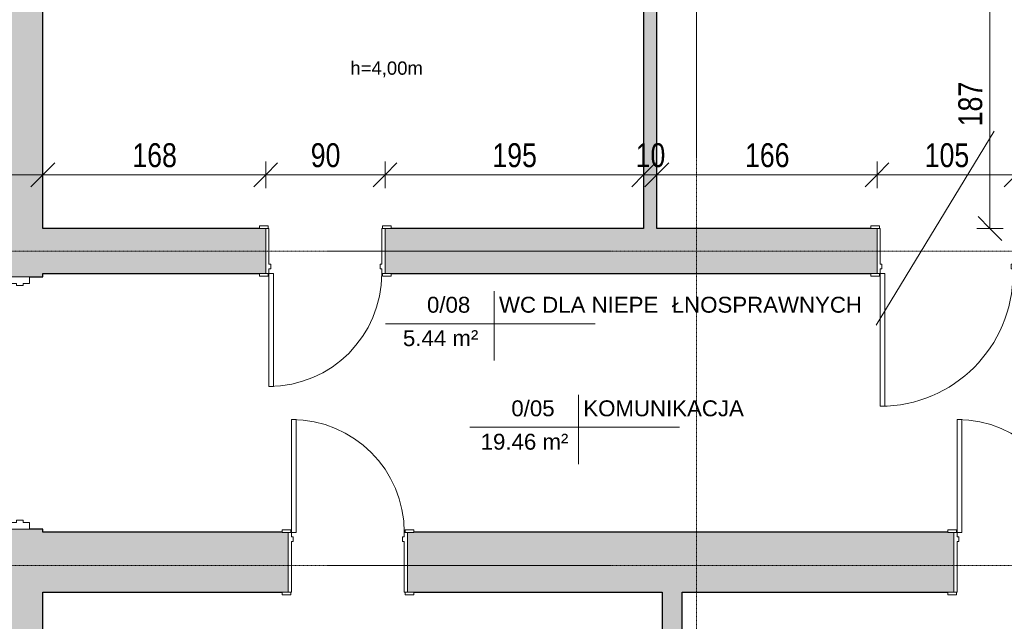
# Model space of a CAD drawing. Header units: centimetres. Extents: x 14727 to 18351, y -10882 to -8514.
# Tile 5 of 20: x 15178 to 15921, y -9648 to -9194. Entities that reach past the tile are written whole.
import ezdxf

# ---------------------------------------------------------------- set-up
doc = ezdxf.new("R2010")
doc.units = ezdxf.units.CM
doc.linetypes.add('Linia siatki', pattern=[0.9925, 0.47, -0.2175, 0.0875, -0.2175])
for name, color, linetype, lineweight in [('A-ANNO-DIMS', 211, 'Continuous', 9), ('A-ANNO-DIMS-100', 211, 'Continuous', 9), ('A-AREA-IDEN', 2, 'Continuous', 9), ('A-DETL-THIN', 151, 'Continuous', 9), ('A-DOOR', 31, 'Continuous', 9), ('A-DOOR-FRAM', 31, 'Continuous', 18), ('A-WALL', 113, 'Continuous', 9), ('A-WALL-PATT', 111, 'Continuous', 25), ('G-ANNO-TEXT', 231, 'Continuous', 9), ('S-GRID', 1, 'Continuous', 9)]:
    doc.layers.add(name, color=color, linetype=linetype, lineweight=lineweight)
doc.styles.add('Arial_1', font='arial.ttf', dxfattribs={"height": 12})
doc.styles.add('Arial_2', font='arial.ttf', dxfattribs={"height": 10})
doc.styles.add('Arial_3', font='arial.ttf', dxfattribs={"width": 0.8, "height": 18})
doc.dimstyles.new('Przekątna_-_1_8_mm_Arial', dxfattribs={"dimscale": 30.48, "dimtxt": 18.364669, "dimasz": 0.590551, "dimexe": 0.328084, "dimexo": 0.0625, "dimgap": 0.016404, "dimtad": 1, "dimdec": 0, "dimdsep": 46, "dimtxsty": 'Arial_3', "dimblk1": 'OBLIQUE', "dimblk2": 'OBLIQUE', "dimsah": 1, "dimcen": 0.09, "dimazin": 0, "dimtfac": 1, "dimtdec": 4, "dimtix": 1, "dimtmove": 0, "dimatfit": 3, "dimfxl": 0.328084, "dimfxlon": 1, "dimtvp": 1, "dimtolj": 1, "dimtzin": 0, "dimarcsym": 2})

# ---------------------------------------------------------------- blocks, each defined once
blk = doc.blocks.new('Drzwi-wewnętrzne-jednoskrzydłowe-dwupanelowe-drewniane - 900 x 2100mm-307294-3b_Poziom parteru inwentaryzacja')
at = {"layer": 'A-DOOR'}
for p, q in [((-49.635, 24.8175), (-43.135, 24.8175)), ((-49.635, 22.8175), (-49.635, 24.8175)), ((-43.135, 22.8175), (-49.635, 22.8175)), ((-43.135, 24.8175), (-43.135, 22.8175)), ((43.135, 24.8175), (49.635, 24.8175)), ((43.135, 22.8175), (43.135, 24.8175)), ((49.635, 22.8175), (43.135, 22.8175)), ((49.635, 24.8175), (49.635, 22.8175)), ((-49.635, -22.1825), (-43.135, -22.1825)), ((-49.635, -24.1825), (-49.635, -22.1825)), ((-43.135, -22.1825), (-43.135, -24.1825)), ((43.135, -22.1825), (49.635, -22.1825)), ((43.135, -24.1825), (43.135, -22.1825)), ((49.635, -22.1825), (49.635, -24.1825)), ((-43.135, -24.1825), (-49.635, -24.1825)), ((49.635, -24.1825), (43.135, -24.1825))]:
    blk.add_line(p, q, dxfattribs=at)
at = {"layer": 'A-DOOR', "lineweight": 18}
for p, q in [((39, -22.1825), (42.5, -22.1825)), ((39, -107.1825), (39, -22.1825)), ((42.5, -22.1825), (42.5, -107.1825)), ((42.5, -107.1825), (39, -107.1825))]:
    blk.add_line(p, q, dxfattribs=at)
at = {"layer": 'A-DOOR'}
blk.add_arc((42.5, -22.1825), 85, 180, 270, dxfattribs=at)
at = {"layer": 'A-DOOR-FRAM'}
for p, q in [((-45, 22.8175), (-42.5, 22.8175)), ((-45, -22.1825), (-45, 22.8175)), ((-42.5, 22.8175), (-42.5, -15.19)), ((42.5, 22.8175), (45, 22.8175)), ((42.5, -15.19), (42.5, 22.8175)), ((45, 22.8175), (45, -22.1825)), ((-42.5, -22.1825), (-45, -22.1825)), ((-42.5, -15.19), (-41.23, -15.19)), ((-42.5, -18.6825), (-42.5, -22.1825)), ((-41.23, -18.6825), (-42.5, -18.6825)), ((-41.23, -15.19), (-41.23, -18.6825)), ((41.23, -15.19), (42.5, -15.19)), ((41.23, -18.6825), (41.23, -15.19)), ((42.5, -18.6825), (41.23, -18.6825)), ((42.5, -22.1825), (42.5, -18.6825)), ((45, -22.1825), (42.5, -22.1825))]:
    blk.add_line(p, q, dxfattribs=at)
blk = doc.blocks.new('Drzwi-wewnętrzne-jednoskrzydłowe-dwupanelowe-drewniane - 900 x 2100mm-310184-3b_Poziom parteru inwentaryzacja')
at = {"layer": 'A-DOOR', "lineweight": 18}
for p, q in [((42.5, 101.6825), (39, 101.6825)), ((39, 101.6825), (39, 16.6825)), ((42.5, 16.6825), (42.5, 101.6825)), ((39, 16.6825), (42.5, 16.6825))]:
    blk.add_line(p, q, dxfattribs=at)
at = {"layer": 'A-DOOR'}
for p, q in [((-43.135, 18.6825), (-49.635, 18.6825)), ((-49.635, 18.6825), (-49.635, 16.6825)), ((-49.635, 16.6825), (-43.135, 16.6825)), ((-43.135, 16.6825), (-43.135, 18.6825)), ((49.635, 18.6825), (43.135, 18.6825)), ((43.135, 18.6825), (43.135, 16.6825)), ((43.135, 16.6825), (49.635, 16.6825)), ((49.635, 16.6825), (49.635, 18.6825)), ((-43.135, -17.3175), (-49.635, -17.3175)), ((-49.635, -17.3175), (-49.635, -19.3175)), ((-49.635, -19.3175), (-43.135, -19.3175)), ((-43.135, -19.3175), (-43.135, -17.3175)), ((49.635, -17.3175), (43.135, -17.3175)), ((43.135, -17.3175), (43.135, -19.3175)), ((43.135, -19.3175), (49.635, -19.3175)), ((49.635, -19.3175), (49.635, -17.3175))]:
    blk.add_line(p, q, dxfattribs=at)
blk.add_arc((42.5, 16.6825), 85, 90, 180, dxfattribs=at)
at = {"layer": 'A-DOOR-FRAM'}
for p, q in [((-42.5, 16.6825), (-45, 16.6825)), ((-45, 16.6825), (-45, -17.3175)), ((-42.5, 13.1825), (-42.5, 16.6825)), ((42.5, 16.6825), (42.5, 13.1825)), ((45, 16.6825), (42.5, 16.6825)), ((45, -17.3175), (45, 16.6825)), ((-41.23, 13.1825), (-42.5, 13.1825)), ((-42.5, -17.3175), (-42.5, 9.69)), ((-42.5, 9.69), (-41.23, 9.69)), ((-41.23, 9.69), (-41.23, 13.1825)), ((42.5, 13.1825), (41.23, 13.1825)), ((41.23, 13.1825), (41.23, 9.69)), ((41.23, 9.69), (42.5, 9.69)), ((42.5, 9.69), (42.5, -17.3175)), ((-45, -17.3175), (-42.5, -17.3175)), ((42.5, -17.3175), (45, -17.3175))]:
    blk.add_line(p, q, dxfattribs=at)
blk = doc.blocks.new('Drzwi-wewnętrzne-jednoskrzydłowe-dwupanelowe-drewniane - 1000 x 2100mm 2-485147-3b_Poziom parteru inwentaryzacja')
at = {"layer": 'A-DOOR', "lineweight": 18}
for p, q in [((50, 116.6825), (46.5, 116.6825)), ((46.5, 116.6825), (46.5, 16.6825)), ((50, 16.6825), (50, 116.6825)), ((46.5, 16.6825), (50, 16.6825))]:
    blk.add_line(p, q, dxfattribs=at)
at = {"layer": 'A-DOOR'}
for p, q in [((-50.635, 18.6825), (-57.135, 18.6825)), ((-57.135, 18.6825), (-57.135, 16.6825)), ((-57.135, 16.6825), (-50.635, 16.6825)), ((-50.635, 16.6825), (-50.635, 18.6825)), ((57.135, 18.6825), (50.635, 18.6825)), ((50.635, 18.6825), (50.635, 16.6825)), ((50.635, 16.6825), (57.135, 16.6825)), ((57.135, 16.6825), (57.135, 18.6825)), ((-50.635, -17.3175), (-57.135, -17.3175)), ((-57.135, -17.3175), (-57.135, -19.3175)), ((-57.135, -19.3175), (-50.635, -19.3175)), ((-50.635, -19.3175), (-50.635, -17.3175)), ((57.135, -17.3175), (50.635, -17.3175)), ((50.635, -17.3175), (50.635, -19.3175)), ((50.635, -19.3175), (57.135, -19.3175)), ((57.135, -19.3175), (57.135, -17.3175))]:
    blk.add_line(p, q, dxfattribs=at)
blk.add_arc((50, 16.6825), 100, 90, 180, dxfattribs=at)
at = {"layer": 'A-DOOR-FRAM'}
for p, q in [((-50, 16.6825), (-52.5, 16.6825)), ((-52.5, 16.6825), (-52.5, -17.3175)), ((-50, 13.1825), (-50, 16.6825)), ((50, 16.6825), (50, 13.1825)), ((52.5, 16.6825), (50, 16.6825)), ((52.5, -17.3175), (52.5, 16.6825)), ((-48.73, 13.1825), (-50, 13.1825)), ((-50, -17.3175), (-50, 9.69)), ((-50, 9.69), (-48.73, 9.69)), ((-48.73, 9.69), (-48.73, 13.1825)), ((50, 13.1825), (48.73, 13.1825)), ((48.73, 13.1825), (48.73, 9.69)), ((48.73, 9.69), (50, 9.69)), ((50, 9.69), (50, -17.3175)), ((-52.5, -17.3175), (-50, -17.3175)), ((50, -17.3175), (52.5, -17.3175))]:
    blk.add_line(p, q, dxfattribs=at)
blk = doc.blocks.new('Drzwi-korytarz-niesymetryczne-wpuszczane - Drzwi dwuskrzydłowe 1800 x 2100mm-575839-3b_Poziom parteru inwentaryzacja')
at = {"layer": 'A-DOOR', "lineweight": 18}
for p, q in [((-85.5, 11.865), (-90, 11.865)), ((-90, 11.865), (-90, -88.135)), ((-85.5, -88.135), (-85.5, 11.865)), ((85.5, 11.865), (90, 11.865)), ((85.5, -68.135), (85.5, 11.865)), ((90, 11.865), (90, -68.135)), ((90, -68.135), (85.5, -68.135)), ((-90, -88.135), (-85.5, -88.135))]:
    blk.add_line(p, q, dxfattribs=at)
at = {"layer": 'A-DOOR'}
for centre, radius, start, end in [((-90, 11.865), 100, 270, 360), ((90, 11.865), 80, 180, 270)]:
    blk.add_arc(centre, radius, start, end, dxfattribs=at)
at = {"layer": 'A-DOOR-FRAM'}
for p, q in [((-95, 26.865), (-90, 26.865)), ((-95, 11.865), (-95, 26.865)), ((-90, 26.865), (-90, 21.94375)), ((90, 26.865), (95, 26.865)), ((90, 21.94375), (90, 26.865)), ((95, 26.865), (95, 11.865)), ((-90, 21.94375), (-88.4125, 21.94375)), ((-90, 16.84125), (-90, 11.865)), ((-88.4125, 16.84125), (-90, 16.84125)), ((-88.4125, 21.94375), (-88.4125, 16.84125)), ((88.4125, 21.94375), (90, 21.94375)), ((88.4125, 16.84125), (88.4125, 21.94375)), ((90, 16.84125), (88.4125, 16.84125)), ((90, 11.865), (90, 16.84125)), ((-90, 11.865), (-95, 11.865)), ((95, 11.865), (90, 11.865))]:
    blk.add_line(p, q, dxfattribs=at)
blk = doc.blocks.new('Etyk_pom_1_mala - Etyk_pom_1_mala-219433-3b_Poziom parteru inwentaryzacja')
at = {"layer": 'A-AREA-IDEN'}
for p, q in [((-0.0958, 0.1444), (-0.0958, -0.3781)), ((-0.9154, -0.1015), (0.6661, -0.1015))]:
    blk.add_line(p, q, dxfattribs=at)
blk = doc.blocks.new('DIMBLOCK143-3b_Poziom parteru inwentaryzacja')
at = {"layer": 'A-ANNO-DIMS-100'}
for p, q in [((15120.62, -9311.36), (15120.62, -9301.36)), ((15120.62, -9311.36), (15129.62, -9302.36)), ((15195.62, -9311.36), (15195.62, -9301.36)), ((15195.62, -9311.36), (15204.62, -9302.36)), ((15120.62, -9311.36), (15111.62, -9320.36)), ((15120.62, -9311.36), (15195.62, -9311.36)), ((15120.62, -9311.36), (15120.62, -9321.36)), ((15195.62, -9311.36), (15186.62, -9320.36)), ((15195.62, -9311.36), (15195.62, -9321.36))]:
    blk.add_line(p, q, dxfattribs=at)
at = {"layer": 'A-ANNO-DIMS-100', "color": 0, "insert": (15147.1, -9287.49), "char_height": 18, "width": 26.4451, "attachment_point": 1, "line_spacing_factor": 0.941778, "style": 'Arial_3'}
blk.add_mtext('75', dxfattribs=at)
blk = doc.blocks.new('_Oblique')
at = {"color": 0, "linetype": 'ByBlock', "lineweight": -2}
blk.add_line((-0.5, -0.5), (0.5, 0.5), dxfattribs=at)
blk = doc.blocks.new('DIMBLOCK144-3b_Poziom parteru inwentaryzacja')
at = {"layer": 'A-ANNO-DIMS-100'}
for p, q in [((15195.62, -9311.36), (15195.62, -9301.36)), ((15195.62, -9311.36), (15204.62, -9302.36)), ((15363.62, -9311.36), (15363.62, -9301.36)), ((15363.62, -9311.36), (15372.62, -9302.36)), ((15195.62, -9311.36), (15186.62, -9320.36)), ((15195.62, -9311.36), (15363.62, -9311.36)), ((15195.62, -9311.36), (15195.62, -9321.36)), ((15363.62, -9311.36), (15354.62, -9320.36)), ((15363.62, -9311.36), (15363.62, -9321.36))]:
    blk.add_line(p, q, dxfattribs=at)
at = {"layer": 'A-ANNO-DIMS-100', "color": 0, "insert": (15263.09, -9287.49), "char_height": 18, "width": 39.6677, "attachment_point": 1, "line_spacing_factor": 0.941778, "style": 'Arial_3'}
blk.add_mtext('168', dxfattribs=at)
blk = doc.blocks.new('DIMBLOCK145-3b_Poziom parteru inwentaryzacja')
at = {"layer": 'A-ANNO-DIMS-100'}
for p, q in [((15363.62, -9311.36), (15363.62, -9301.36)), ((15363.62, -9311.36), (15372.62, -9302.36)), ((15453.62, -9311.36), (15453.62, -9301.36)), ((15453.62, -9311.36), (15462.62, -9302.36)), ((15363.62, -9311.36), (15354.62, -9320.36)), ((15363.62, -9311.36), (15453.62, -9311.36)), ((15363.62, -9311.36), (15363.62, -9321.36)), ((15453.62, -9311.36), (15444.62, -9320.36)), ((15453.62, -9311.36), (15453.62, -9321.36))]:
    blk.add_line(p, q, dxfattribs=at)
at = {"layer": 'A-ANNO-DIMS-100', "color": 0, "insert": (15397.6, -9287.49), "char_height": 18, "width": 26.4451, "attachment_point": 1, "line_spacing_factor": 0.941778, "style": 'Arial_3'}
blk.add_mtext('90', dxfattribs=at)
blk = doc.blocks.new('DIMBLOCK146-3b_Poziom parteru inwentaryzacja')
at = {"layer": 'A-ANNO-DIMS-100'}
for p, q in [((15453.62, -9311.36), (15453.62, -9301.36)), ((15453.62, -9311.36), (15462.62, -9302.36)), ((15648.62, -9311.36), (15648.62, -9301.36)), ((15648.62, -9311.36), (15657.62, -9302.36)), ((15453.62, -9311.36), (15444.62, -9320.36)), ((15453.62, -9311.36), (15648.62, -9311.36)), ((15453.62, -9311.36), (15453.62, -9321.36)), ((15648.62, -9311.36), (15639.62, -9320.36)), ((15648.62, -9311.36), (15648.62, -9321.36))]:
    blk.add_line(p, q, dxfattribs=at)
at = {"layer": 'A-ANNO-DIMS-100', "color": 0, "insert": (15534.59, -9287.49), "char_height": 18, "width": 39.6677, "attachment_point": 1, "line_spacing_factor": 0.941778, "style": 'Arial_3'}
blk.add_mtext('195', dxfattribs=at)
blk = doc.blocks.new('DIMBLOCK147-3b_Poziom parteru inwentaryzacja')
at = {"layer": 'A-ANNO-DIMS-100'}
for p, q in [((15648.62, -9311.36), (15648.62, -9301.36)), ((15648.62, -9311.36), (15657.62, -9302.36)), ((15658.62, -9311.36), (15658.62, -9301.36)), ((15658.62, -9311.36), (15667.62, -9302.36)), ((15648.62, -9311.36), (15639.62, -9320.36)), ((15648.62, -9311.36), (15658.62, -9311.36)), ((15648.62, -9311.36), (15648.62, -9321.36)), ((15658.62, -9311.36), (15649.62, -9320.36)), ((15658.62, -9311.36), (15658.62, -9321.36))]:
    blk.add_line(p, q, dxfattribs=at)
at = {"layer": 'A-ANNO-DIMS-100', "color": 0, "insert": (15642.6, -9287.49), "char_height": 18, "width": 26.4451, "attachment_point": 1, "line_spacing_factor": 0.941778, "style": 'Arial_3'}
blk.add_mtext('10', dxfattribs=at)
blk = doc.blocks.new('DIMBLOCK148-3b_Poziom parteru inwentaryzacja')
at = {"layer": 'A-ANNO-DIMS-100'}
for p, q in [((15658.62, -9311.36), (15658.62, -9301.36)), ((15658.62, -9311.36), (15667.62, -9302.36)), ((15824.62, -9311.36), (15824.62, -9301.36)), ((15824.62, -9311.36), (15833.62, -9302.36)), ((15658.62, -9311.36), (15649.62, -9320.36)), ((15658.62, -9311.36), (15824.62, -9311.36)), ((15658.62, -9311.36), (15658.62, -9321.36)), ((15824.62, -9311.36), (15815.62, -9320.36)), ((15824.62, -9311.36), (15824.62, -9321.36))]:
    blk.add_line(p, q, dxfattribs=at)
at = {"layer": 'A-ANNO-DIMS-100', "color": 0, "insert": (15725.09, -9287.49), "char_height": 18, "width": 39.6677, "attachment_point": 1, "line_spacing_factor": 0.941778, "style": 'Arial_3'}
blk.add_mtext('166', dxfattribs=at)
blk = doc.blocks.new('DIMBLOCK149-3b_Poziom parteru inwentaryzacja')
at = {"layer": 'A-ANNO-DIMS-100'}
for p, q in [((15824.62, -9311.36), (15824.62, -9301.36)), ((15824.62, -9311.36), (15833.62, -9302.36)), ((15929.62, -9311.36), (15929.62, -9301.36)), ((15929.62, -9311.36), (15938.62, -9302.36)), ((15824.62, -9311.36), (15815.62, -9320.36)), ((15824.62, -9311.36), (15929.62, -9311.36)), ((15824.62, -9311.36), (15824.62, -9321.36)), ((15929.62, -9311.36), (15920.62, -9320.36)), ((15929.62, -9311.36), (15929.62, -9321.36))]:
    blk.add_line(p, q, dxfattribs=at)
at = {"layer": 'A-ANNO-DIMS-100', "color": 0, "insert": (15860.59, -9287.49), "char_height": 18, "width": 39.6677, "attachment_point": 1, "line_spacing_factor": 0.941778, "style": 'Arial_3'}
blk.add_mtext('105', dxfattribs=at)
blk = doc.blocks.new('DIMBLOCK194-3b_Poziom parteru inwentaryzacja')
at = {"layer": 'A-ANNO-DIMS-100'}
for p, q in [((15909.8, -9164.71), (15900.8, -9155.71)), ((15909.8, -9164.71), (15899.8, -9164.71)), ((15909.8, -9164.71), (15909.8, -9351.71)), ((15909.8, -9164.71), (15918.8, -9173.71)), ((15909.8, -9164.71), (15919.8, -9164.71)), ((15909.8, -9351.71), (15900.8, -9342.71)), ((15909.8, -9351.71), (15899.8, -9351.71)), ((15909.8, -9351.71), (15918.8, -9360.71)), ((15909.8, -9351.71), (15919.8, -9351.71))]:
    blk.add_line(p, q, dxfattribs=at)
at = {"layer": 'A-ANNO-DIMS-100', "color": 0, "insert": (15885.93, -9274.74), "char_height": 18, "width": 39.6677, "attachment_point": 1, "rotation": 90, "line_spacing_factor": 0.941778, "style": 'Arial_3'}
blk.add_mtext('187', dxfattribs=at)

msp = doc.modelspace()

# ---------------------------------------------------------------- hatches: boundary and pattern name
at = {"layer": 'A-WALL-PATT', "lineweight": 9}
h = msp.add_hatch(color=256, dxfattribs=at)
h.paths.add_polyline_path([(15195.62, -10415.49), (15195.62, -9578.21), (15120.62, -9578.21), (15120.62, -10415.49)])
h.paths.add_polyline_path([(15195.62, -9388.21), (15195.62, -8842.71), (15120.62, -8842.71), (15120.62, -9388.21), (15185.62, -9388.21)])
for points in [[(15648.62, -9351.71), (15658.62, -9351.71), (15658.62, -8917.71), (15648.62, -8917.71), (15648.62, -9318.98)], [(15677.62, -10340.49), (15677.62, -9625.71), (15662.62, -9625.71), (15662.62, -10340.49)]]:
    msp.add_hatch(color=256, dxfattribs=at).paths.add_polyline_path(points)
h = msp.add_hatch(color=256, dxfattribs=at)
h.paths.add_polyline_path([(15929.62, -9385.71), (16040.62, -9385.71), (16040.62, -9351.71), (15929.62, -9351.71), (15929.62, -9382.21)])
h.paths.add_polyline_path([(16135.26, -9385.71), (16193.62, -9385.71), (16193.62, -9351.71), (16130.62, -9351.71), (16130.62, -9385.71)])
h.paths.add_polyline_path([(15701.35, -9385.71), (15824.62, -9385.71), (15824.62, -9351.71), (15453.62, -9351.71), (15453.62, -9385.71), (15490.52, -9385.71)])
h.paths.add_polyline_path([(15279.69, -9385.71), (15363.62, -9385.71), (15363.62, -9351.71), (15195.62, -9351.71), (15195.62, -9385.71)])
h = msp.add_hatch(color=256, dxfattribs=at)
h.paths.add_polyline_path([(16123.01, -9625.71), (16193.62, -9625.71), (16193.62, -9580.71), (15972.62, -9580.71), (15972.62, -9625.71), (15977.26, -9625.71)])
h.paths.add_polyline_path([(15475.26, -9625.71), (15882.62, -9625.71), (15882.62, -9580.71), (15470.62, -9580.71), (15470.62, -9625.71)])
h.paths.add_polyline_path([(15375.99, -9625.71), (15380.62, -9625.71), (15380.62, -9580.71), (15195.62, -9580.71), (15195.62, -9625.71)])

# ---------------------------------------------------------------- linework, layer by layer
at = {"layer": 'A-AREA-IDEN'}
msp.add_line((15912.95, -9278.37), (15823.95, -9424.58), dxfattribs=at)
at = {"layer": 'A-DETL-THIN'}
msp.add_line((15658.62, -9344.42), (15658.62, -9340.42), dxfattribs=at)
at = {"layer": 'A-WALL', "lineweight": 25}
for p, q in [((15195.62, -9351.71), (15195.62, -8917.71)), ((15648.62, -8917.71), (15648.62, -9351.71)), ((15658.62, -9351.71), (15658.62, -9164.71)), ((15358.99, -9351.71), (15195.62, -9351.71)), ((15648.62, -9351.71), (15458.26, -9351.71)), ((15819.99, -9351.71), (15658.62, -9351.71)), ((15185.62, -9388.21), (15195.62, -9388.21)), ((15195.62, -9388.21), (15195.62, -9385.71)), ((15195.62, -9385.71), (15358.99, -9385.71)), ((15458.26, -9385.71), (15819.99, -9385.71)), ((15195.62, -9578.21), (15185.62, -9578.21)), ((15195.62, -9580.71), (15195.62, -9578.21)), ((15375.99, -9580.71), (15195.62, -9580.71)), ((15877.99, -9580.71), (15475.26, -9580.71)), ((15195.62, -10340.49), (15195.62, -9625.71)), ((15195.62, -9625.71), (15375.99, -9625.71)), ((15475.26, -9625.71), (15662.62, -9625.71)), ((15662.62, -9625.71), (15662.62, -10340.49)), ((15677.62, -9625.71), (15877.99, -9625.71)), ((15677.62, -10340.49), (15677.62, -9625.71))]:
    msp.add_line(p, q, dxfattribs=at)
at = {"layer": 'S-GRID', "linetype": 'Linia siatki'}
for p, q in [((15688.62, -8573.57), (15688.62, -10821.58)), ((14786.83, -9368.71), (18290.98, -9368.71)), ((14786.83, -9605.71), (18290.98, -9605.71))]:
    msp.add_line(p, q, dxfattribs=at)

# ---------------------------------------------------------------- block references
at = {"layer": 'A-AREA-IDEN', "xscale": 99.99999999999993, "yscale": 99.99999999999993, "zscale": 99.99999999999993}
for p in [(15545.46, -9413.36), (15609.07, -9491.42)]:
    msp.add_blockref('Etyk_pom_1_mala - Etyk_pom_1_mala-219433-3b_Poziom parteru inwentaryzacja', p, dxfattribs=at)
at = {"layer": 'A-DOOR'}
for name, p, rotation in [('Drzwi-wewnętrzne-jednoskrzydłowe-dwupanelowe-drewniane - 900 x 2100mm-310184-3b_Poziom parteru inwentaryzacja', (15408.62, -9369.03), 180), ('Drzwi-wewnętrzne-jednoskrzydłowe-dwupanelowe-drewniane - 1000 x 2100mm 2-485147-3b_Poziom parteru inwentaryzacja', (15877.12, -9369.03), 180), ('Drzwi-korytarz-niesymetryczne-wpuszczane - Drzwi dwuskrzydłowe 1800 x 2100mm-575839-3b_Poziom parteru inwentaryzacja', (15158.76, -9483.21), 270), ('Drzwi-wewnętrzne-jednoskrzydłowe-dwupanelowe-drewniane - 900 x 2100mm-307294-3b_Poziom parteru inwentaryzacja', (15425.62, -9602.9), 180), ('Drzwi-wewnętrzne-jednoskrzydłowe-dwupanelowe-drewniane - 900 x 2100mm-307294-3b_Poziom parteru inwentaryzacja', (15927.62, -9602.9), 180)]:
    msp.add_blockref(name, p, dxfattribs=dict(at, rotation=rotation))

# ---------------------------------------------------------------- texts
at = {"layer": 'A-AREA-IDEN', "char_height": 12, "attachment_point": 1, "style": 'Arial_1'}
for s, insert, width in [('0/08', (15485.27, -9403.19), 42.4894), ('WC DLA NIEPE', (15539.55, -9403.19), 157.9324), ('ŁNOSPRAWNYCH', (15669.86, -9403.19), 185.9915), ('5.44 m²', (15467.13, -9428.36), 73.7552), ('0/05', (15548.88, -9481.25), 42.4894), ('KOMUNIKACJA', (15603.15, -9481.25), 156.3291), ('19.46 m²', (15525.74, -9506.42), 85.7806)]:
    msp.add_mtext(s, dxfattribs=dict(at, insert=insert, width=width))
at = {"layer": 'G-ANNO-TEXT', "color": 7, "insert": (15427.44, -9225.86), "char_height": 10, "width": 64.9367, "attachment_point": 1, "style": 'Arial_2'}
msp.add_mtext('h=4,00m', dxfattribs=at)

# ---------------------------------------------------------------- dimensions: what is measured, and where the dimension line sits
at = {"layer": 'A-ANNO-DIMS'}
dim = msp.add_linear_dim(base=(15909.8, -9351.71), p1=(15919.8, -9164.71), p2=(15919.8, -9351.71), angle=90, dimstyle='Przekątna_-_1_8_mm_Arial', override={"dimpost": '<>', "dimfxl": 187}, dxfattribs=at)
dim.commit()
dim.dimension.update_dxf_attribs({"geometry": 'DIMBLOCK194-3b_Poziom parteru inwentaryzacja', "text_midpoint": (15900.11, -9258.21)})
for base, p1, p2, override, picture, middle in [((15195.62, -9311.36), (15120.62, -9301.36), (15195.62, -9301.36), {"dimpost": '<>', "dimfxl": 75}, 'DIMBLOCK143-3b_Poziom parteru inwentaryzacja', (15158.12, -9301.71)), ((15363.62, -9311.36), (15195.62, -9301.36), (15363.62, -9321.36), {"dimpost": '<>', "dimfxl": 169.186288}, 'DIMBLOCK144-3b_Poziom parteru inwentaryzacja', (15279.62, -9301.67)), ((15453.62, -9311.36), (15363.62, -9321.36), (15453.62, -9321.36), {"dimpost": '<>', "dimfxl": 90}, 'DIMBLOCK145-3b_Poziom parteru inwentaryzacja', (15408.62, -9301.67)), ((15648.62, -9311.36), (15453.62, -9321.36), (15648.62, -9301.36), {"dimpost": '<>', "dimfxl": 196.022958}, 'DIMBLOCK146-3b_Poziom parteru inwentaryzacja', (15551.12, -9301.67)), ((15658.62, -9311.36), (15648.62, -9301.36), (15658.62, -9301.36), {"dimpost": '<>', "dimfxl": 10}, 'DIMBLOCK147-3b_Poziom parteru inwentaryzacja', (15653.62, -9301.67)), ((15824.62, -9311.36), (15658.62, -9301.36), (15824.62, -9321.36), {"dimpost": '<>', "dimfxl": 167.200478}, 'DIMBLOCK148-3b_Poziom parteru inwentaryzacja', (15741.62, -9301.67)), ((15929.62, -9311.36), (15824.62, -9321.36), (15929.62, -9321.36), {"dimpost": '<>', "dimfxl": 105}, 'DIMBLOCK149-3b_Poziom parteru inwentaryzacja', (15877.12, -9301.67))]:
    dim = msp.add_linear_dim(base=base, p1=p1, p2=p2, dimstyle='Przekątna_-_1_8_mm_Arial', override=override, dxfattribs=at)
    dim.commit()
    dim.dimension.update_dxf_attribs({"geometry": picture, "text_midpoint": middle})

doc.saveas('drawing.dxf')
